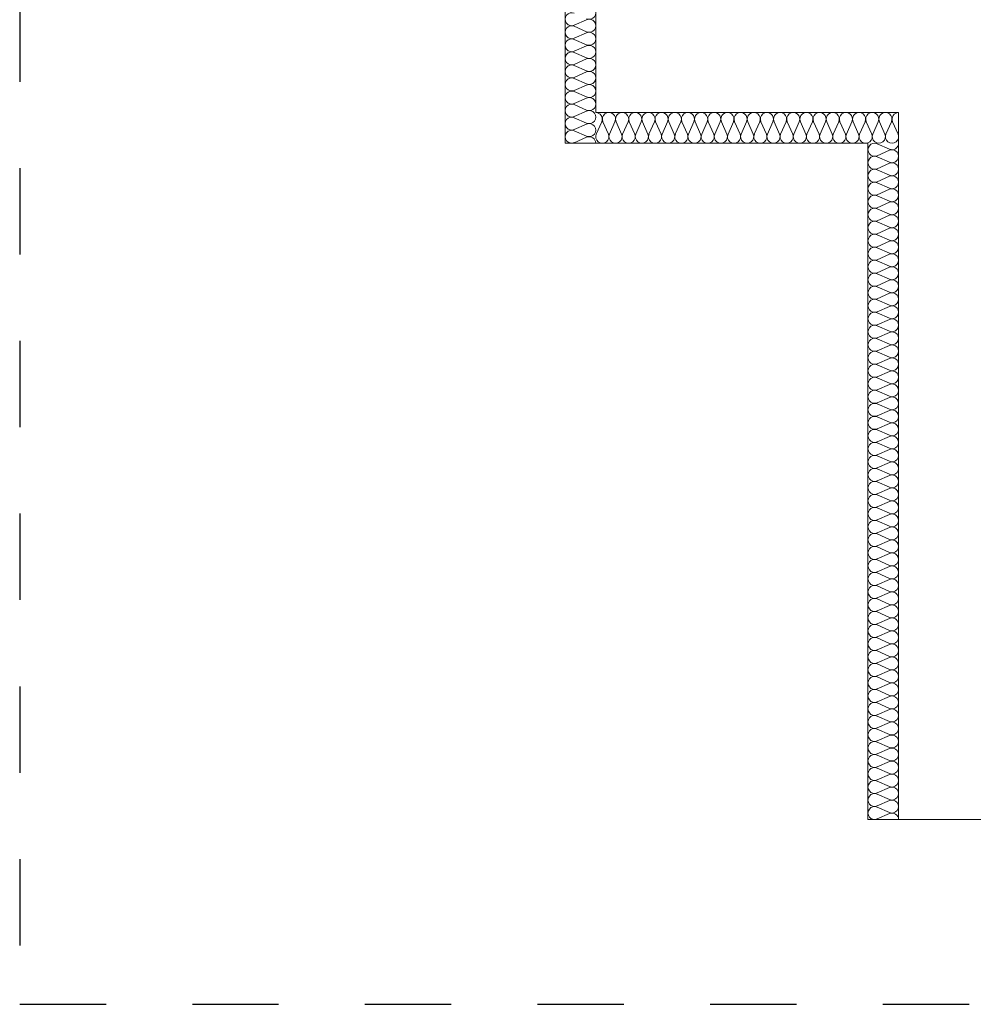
# Model space of a CAD drawing. Extents: x -528673 to -468586, y 24609 to 131944.
# Tile 31 of 87: x -493904 to -490786, y 57471 to 60688. Entities that reach past the tile are written whole.
import ezdxf

# ---------------------------------------------------------------- set-up
doc = ezdxf.new("R2010")
doc.units = 0
doc.header["$MEASUREMENT"] = 0
doc.linetypes.add('Dashed', pattern=[564.444447, 282.222223, -282.222223])
doc.layers.add('#PODKŁAD', color=252, linetype='Continuous')
doc.layers.add('Inwent Izolacje', color=252, linetype='Continuous')
for name, color, linetype, lineweight in [('Inwent Izolacje_Nr_Pióra__2', 252, 'Continuous', 13), ('INWENT.ŚCIANY_Nr_Pióra__1', 252, 'Continuous', 25), ('INWENT.ŚCIANY_Nr_Pióra__20', 252, 'Continuous', 60), ('INWENT.ŚCIANY_Nr_Pióra__3', 252, 'Continuous', 13)]:
    doc.layers.add(name, color=color, linetype=linetype, lineweight=lineweight)

# ---------------------------------------------------------------- blocks, each defined once
blk = doc.blocks.new('Izolacja cieplna 14_215', base_point=(-491030.2, 58074.5))
at = {"layer": 'Inwent Izolacje_Nr_Pióra__2', "linetype": 'Continuous'}
for p, q in [((-491060, 60265.1), (-491100.4, 60282.8)), ((-491100.4, 60243.8), (-491060, 60261.5)), ((-491060, 60222.6), (-491100.4, 60240.3)), ((-491100.4, 60201.3), (-491060, 60219)), ((-491060, 60180.1), (-491100.4, 60197.8)), ((-491100.4, 60158.8), (-491060, 60176.5)), ((-491060, 60137.6), (-491100.4, 60155.3)), ((-491100.4, 60116.3), (-491060, 60134)), ((-491060, 60095.1), (-491100.4, 60112.8)), ((-491100.4, 60073.8), (-491060, 60091.5)), ((-491060, 60052.6), (-491100.4, 60070.3)), ((-491100.4, 60031.3), (-491060, 60049)), ((-491060, 60010.1), (-491100.4, 60027.8)), ((-491100.4, 59988.8), (-491060, 60006.5)), ((-491060, 59967.6), (-491100.4, 59985.3)), ((-491100.4, 59946.3), (-491060, 59964)), ((-491060, 59925.1), (-491100.4, 59942.8)), ((-491100.4, 59903.8), (-491060, 59921.5)), ((-491060, 59882.6), (-491100.4, 59900.3)), ((-491100.4, 59861.3), (-491060, 59879)), ((-491060, 59840.1), (-491100.4, 59857.8)), ((-491100.4, 59818.8), (-491060, 59836.5)), ((-491060, 59797.6), (-491100.4, 59815.3)), ((-491100.4, 59776.3), (-491060, 59794)), ((-491060, 59755.1), (-491100.4, 59772.8)), ((-491100.4, 59733.8), (-491060, 59751.5)), ((-491060, 59712.6), (-491100.4, 59730.3)), ((-491100.4, 59691.3), (-491060, 59709)), ((-491060, 59670.1), (-491100.4, 59687.8)), ((-491100.4, 59648.8), (-491060, 59666.5)), ((-491060, 59627.6), (-491100.4, 59645.3)), ((-491100.4, 59606.3), (-491060, 59624)), ((-491060, 59585.1), (-491100.4, 59602.8)), ((-491100.4, 59563.8), (-491060, 59581.5)), ((-491060, 59542.6), (-491100.4, 59560.3)), ((-491100.4, 59521.3), (-491060, 59539)), ((-491060, 59500.1), (-491100.4, 59517.8)), ((-491100.4, 59478.8), (-491060, 59496.5)), ((-491060, 59457.6), (-491100.4, 59475.3)), ((-491100.4, 59436.3), (-491060, 59454)), ((-491060, 59415.1), (-491100.4, 59432.8)), ((-491100.4, 59393.8), (-491060, 59411.5)), ((-491060, 59372.6), (-491100.4, 59390.3)), ((-491100.4, 59351.3), (-491060, 59369)), ((-491060, 59330.1), (-491100.4, 59347.8)), ((-491100.4, 59308.8), (-491060, 59326.5)), ((-491060, 59287.6), (-491100.4, 59305.3)), ((-491100.4, 59266.3), (-491060, 59284)), ((-491060, 59245.1), (-491100.4, 59262.8)), ((-491100.4, 59223.8), (-491060, 59241.5)), ((-491060, 59202.6), (-491100.4, 59220.3)), ((-491100.4, 59181.3), (-491060, 59199)), ((-491060, 59160.1), (-491100.4, 59177.8)), ((-491100.4, 59138.8), (-491060, 59156.5)), ((-491060, 59117.6), (-491100.4, 59135.3)), ((-491100.4, 59096.3), (-491060, 59114)), ((-491060, 59075.1), (-491100.4, 59092.8)), ((-491100.4, 59053.8), (-491060, 59071.5)), ((-491060, 59032.6), (-491100.4, 59050.3)), ((-491100.4, 59011.3), (-491060, 59029)), ((-491060, 58990.1), (-491100.4, 59007.8)), ((-491100.4, 58968.8), (-491060, 58986.5)), ((-491060, 58947.6), (-491100.4, 58965.3)), ((-491100.4, 58926.3), (-491060, 58944)), ((-491060, 58905.1), (-491100.4, 58922.8)), ((-491100.4, 58883.8), (-491060, 58901.5)), ((-491060, 58862.6), (-491100.4, 58880.3)), ((-491100.4, 58841.3), (-491060, 58859)), ((-491060, 58820.1), (-491100.4, 58837.8)), ((-491100.4, 58798.8), (-491060, 58816.5)), ((-491060, 58777.6), (-491100.4, 58795.3)), ((-491100.4, 58756.3), (-491060, 58774)), ((-491060, 58735.1), (-491100.4, 58752.8)), ((-491100.4, 58713.8), (-491060, 58731.5)), ((-491060, 58692.6), (-491100.4, 58710.3)), ((-491100.4, 58671.3), (-491060, 58689)), ((-491060, 58650.1), (-491100.4, 58667.8)), ((-491100.4, 58628.8), (-491060, 58646.5)), ((-491060, 58607.6), (-491100.4, 58625.3)), ((-491100.4, 58586.3), (-491060, 58604)), ((-491060, 58565.1), (-491100.4, 58582.8)), ((-491100.4, 58543.8), (-491060, 58561.5)), ((-491060, 58522.6), (-491100.4, 58540.3)), ((-491100.4, 58501.3), (-491060, 58519)), ((-491060, 58480.1), (-491100.4, 58497.8)), ((-491100.4, 58458.8), (-491060, 58476.5)), ((-491060, 58437.6), (-491100.4, 58455.3)), ((-491100.4, 58416.3), (-491060, 58434)), ((-491060, 58395.1), (-491100.4, 58412.8)), ((-491100.4, 58373.8), (-491060, 58391.5)), ((-491060, 58352.6), (-491100.4, 58370.3)), ((-491100.4, 58331.3), (-491060, 58349)), ((-491060, 58310.1), (-491100.4, 58327.8)), ((-491100.4, 58288.8), (-491060, 58306.5)), ((-491060, 58267.6), (-491100.4, 58285.3)), ((-491100.4, 58246.3), (-491060, 58264)), ((-491060, 58225.1), (-491100.4, 58242.8)), ((-491100.4, 58203.8), (-491060, 58221.5)), ((-491060, 58182.6), (-491100.4, 58200.3)), ((-491100.4, 58161.3), (-491060, 58179)), ((-491060, 58140.1), (-491100.4, 58157.8)), ((-491100.4, 58118.8), (-491060, 58136.5)), ((-491060, 58097.6), (-491100.4, 58115.3)), ((-491100.4, 58076.3), (-491060, 58094))]:
    blk.add_line(p, q, dxfattribs=at)
for centre, start_param, end_param in [((-491108.9, 60263.3), 4.299595, 8.266775), ((-491051.5, 60284.5), 1.158004, 3.141593), ((-491051.5, 60242), 1.158004, 5.125183), ((-491108.9, 60220.8), 4.299595, 8.266775), ((-491108.9, 60178.3), 4.299595, 8.266775), ((-491051.5, 60199.5), 1.158004, 5.125183), ((-491051.5, 60157), 1.158004, 5.125183), ((-491108.9, 60135.8), 4.299595, 8.266775), ((-491051.5, 60114.5), 1.158004, 5.125183), ((-491108.9, 60093.3), 4.299595, 8.266775), ((-491108.9, 60050.8), 4.299595, 8.266775), ((-491051.5, 60072), 1.158004, 5.125183), ((-491051.5, 60029.5), 1.158004, 5.125183), ((-491108.9, 60008.3), 4.299595, 8.266775), ((-491051.5, 59987), 1.158004, 5.125183), ((-491108.9, 59965.8), 4.299595, 8.266775), ((-491108.9, 59923.3), 4.299595, 8.266775), ((-491051.5, 59944.5), 1.158004, 5.125183), ((-491051.5, 59902), 1.158004, 5.125183), ((-491108.9, 59880.8), 4.299595, 8.266775), ((-491051.5, 59859.5), 1.158004, 5.125183), ((-491108.9, 59838.3), 4.299595, 8.266775), ((-491108.9, 59795.8), 4.299595, 8.266775), ((-491051.5, 59817), 1.158004, 5.125183), ((-491051.5, 59774.5), 1.158004, 5.125183), ((-491108.9, 59753.3), 4.299595, 8.266775), ((-491051.5, 59732), 1.158004, 5.125183), ((-491108.9, 59710.8), 4.299595, 8.266775), ((-491108.9, 59668.3), 4.299595, 8.266775), ((-491051.5, 59689.5), 1.158004, 5.125183), ((-491051.5, 59647), 1.158004, 5.125183), ((-491108.9, 59625.8), 4.299595, 8.266775), ((-491051.5, 59604.5), 1.158004, 5.125183), ((-491108.9, 59583.3), 4.299595, 8.266775), ((-491108.9, 59540.8), 4.299595, 8.266775), ((-491051.5, 59562), 1.158004, 5.125183), ((-491051.5, 59519.5), 1.158004, 5.125183), ((-491108.9, 59498.3), 4.299595, 8.266775), ((-491051.5, 59477), 1.158004, 5.125183), ((-491108.9, 59455.8), 4.299595, 8.266775), ((-491108.9, 59413.3), 4.299595, 8.266775), ((-491051.5, 59434.5), 1.158004, 5.125183), ((-491051.5, 59392), 1.158004, 5.125183), ((-491108.9, 59370.8), 4.299595, 8.266775), ((-491051.5, 59349.5), 1.158004, 5.125183), ((-491108.9, 59328.3), 4.299595, 8.266775), ((-491108.9, 59285.8), 4.299595, 8.266775), ((-491051.5, 59307), 1.158004, 5.125183), ((-491108.9, 59243.3), 4.299595, 8.266775), ((-491051.5, 59264.5), 1.158004, 5.125183), ((-491051.5, 59222), 1.158004, 5.125183), ((-491108.9, 59200.8), 4.299595, 8.266775), ((-491051.5, 59179.5), 1.158004, 5.125183), ((-491108.9, 59158.3), 4.299595, 8.266775), ((-491108.9, 59115.8), 4.299595, 8.266775), ((-491051.5, 59137), 1.158004, 5.125183), ((-491051.5, 59094.5), 1.158004, 5.125183), ((-491108.9, 59073.3), 4.299595, 8.266775), ((-491051.5, 59052), 1.158004, 5.125183), ((-491108.9, 59030.8), 4.299595, 8.266775), ((-491108.9, 58988.3), 4.299595, 8.266775), ((-491051.5, 59009.5), 1.158004, 5.125183), ((-491051.5, 58967), 1.158004, 5.125183), ((-491108.9, 58945.8), 4.299595, 8.266775), ((-491051.5, 58924.5), 1.158004, 5.125183), ((-491108.9, 58903.3), 4.299595, 8.266775), ((-491108.9, 58860.8), 4.299595, 8.266775), ((-491051.5, 58882), 1.158004, 5.125183), ((-491051.5, 58839.5), 1.158004, 5.125183), ((-491108.9, 58818.3), 4.299595, 8.266775), ((-491051.5, 58797), 1.158004, 5.125183), ((-491108.9, 58775.8), 4.299595, 8.266775), ((-491108.9, 58733.3), 4.299595, 8.266775), ((-491051.5, 58754.5), 1.158004, 5.125183), ((-491051.5, 58712), 1.158004, 5.125183), ((-491108.9, 58690.8), 4.299595, 8.266775), ((-491051.5, 58669.5), 1.158004, 5.125183), ((-491108.9, 58648.3), 4.299595, 8.266775), ((-491108.9, 58605.8), 4.299595, 8.266775), ((-491051.5, 58627), 1.158004, 5.125183), ((-491051.5, 58584.5), 1.158004, 5.125183), ((-491108.9, 58563.3), 4.299595, 8.266775), ((-491051.5, 58542), 1.158004, 5.125183), ((-491108.9, 58520.8), 4.299595, 8.266775), ((-491108.9, 58478.3), 4.299595, 8.266775), ((-491051.5, 58499.5), 1.158004, 5.125183), ((-491051.5, 58457), 1.158004, 5.125183), ((-491108.9, 58435.8), 4.299595, 8.266775), ((-491051.5, 58414.5), 1.158004, 5.125183), ((-491108.9, 58393.3), 4.299595, 8.266775), ((-491108.9, 58350.8), 4.299595, 8.266775), ((-491051.5, 58372), 1.158004, 5.125183), ((-491051.5, 58329.5), 1.158004, 5.125183), ((-491108.9, 58308.3), 4.299595, 8.266775), ((-491051.5, 58287), 1.158004, 5.125183), ((-491108.9, 58265.8), 4.299595, 8.266775), ((-491108.9, 58223.3), 4.299595, 8.266775), ((-491051.5, 58244.5), 1.158004, 5.125183), ((-491051.5, 58202), 1.158004, 5.125183), ((-491108.9, 58180.8), 4.299595, 8.266775), ((-491051.5, 58159.5), 1.158004, 5.125183), ((-491108.9, 58138.3), 4.299595, 8.266775), ((-491051.5, 58117), 1.158004, 5.125183), ((-491108.9, 58095.8), 4.299595, 8.266775), ((-491051.5, 58074.5), 3.141593, 5.125182)]:
    blk.add_ellipse(centre, major_axis=(-21.3, 0), ratio=0.999163, start_param=start_param, end_param=end_param, dxfattribs=at)
blk = doc.blocks.new('Izolacja cieplna 14_216', base_point=(-491030.2, 60384.5))
at = {"layer": 'Inwent Izolacje_Nr_Pióra__2', "linetype": 'Continuous'}
for p, q in [((-492000.5, 60354.7), (-492018.4, 60314.3)), ((-491979, 60314.3), (-491996.9, 60354.7)), ((-491957.4, 60354.7), (-491975.3, 60314.3)), ((-491935.9, 60314.3), (-491953.8, 60354.7)), ((-491914.4, 60354.7), (-491932.3, 60314.3)), ((-491892.9, 60314.3), (-491910.8, 60354.7)), ((-491871.3, 60354.7), (-491889.2, 60314.3)), ((-491849.8, 60314.3), (-491867.7, 60354.7)), ((-491828.3, 60354.7), (-491846.2, 60314.3)), ((-491806.8, 60314.3), (-491824.7, 60354.7)), ((-491785.3, 60354.7), (-491803.2, 60314.3)), ((-491763.7, 60314.3), (-491781.6, 60354.7)), ((-491742.2, 60354.7), (-491760.1, 60314.3)), ((-491720.7, 60314.3), (-491738.6, 60354.7)), ((-491699.2, 60354.7), (-491717.1, 60314.3)), ((-491677.6, 60314.3), (-491695.6, 60354.7)), ((-491656.1, 60354.7), (-491674, 60314.3)), ((-491634.6, 60314.3), (-491652.5, 60354.7)), ((-491613.1, 60354.7), (-491631, 60314.3)), ((-491591.6, 60314.3), (-491609.5, 60354.7)), ((-491570, 60354.7), (-491587.9, 60314.3)), ((-491548.5, 60314.3), (-491566.4, 60354.7)), ((-491527, 60354.7), (-491544.9, 60314.3)), ((-491505.5, 60314.3), (-491523.4, 60354.7)), ((-491483.9, 60354.7), (-491501.9, 60314.3)), ((-491462.4, 60314.3), (-491480.3, 60354.7)), ((-491440.9, 60354.7), (-491458.8, 60314.3)), ((-491419.4, 60314.3), (-491437.3, 60354.7)), ((-491397.9, 60354.7), (-491415.8, 60314.3)), ((-491376.3, 60314.3), (-491394.2, 60354.7)), ((-491354.8, 60354.7), (-491372.7, 60314.3)), ((-491333.3, 60314.3), (-491351.2, 60354.7)), ((-491311.8, 60354.7), (-491329.7, 60314.3)), ((-491290.3, 60314.3), (-491308.2, 60354.7)), ((-491268.7, 60354.7), (-491286.6, 60314.3)), ((-491247.2, 60314.3), (-491265.1, 60354.7)), ((-491225.7, 60354.7), (-491243.6, 60314.3)), ((-491204.2, 60314.3), (-491222.1, 60354.7)), ((-491182.6, 60354.7), (-491200.6, 60314.3)), ((-491161.1, 60314.3), (-491179, 60354.7)), ((-491139.6, 60354.7), (-491157.5, 60314.3)), ((-491118.1, 60314.3), (-491136, 60354.7)), ((-491096.6, 60354.7), (-491114.5, 60314.3)), ((-491075, 60314.3), (-491092.9, 60354.7)), ((-491053.5, 60354.7), (-491071.4, 60314.3)), ((-491032, 60314.3), (-491049.9, 60354.7))]:
    blk.add_line(p, q, dxfattribs=at)
for centre, start_param, end_param in [((-492020.2, 60363.3), 2.7288, 4.712389), ((-491977.1, 60363.3), 2.7288, 6.695979), ((-491934.1, 60363.3), 2.7288, 6.695979), ((-491891.1, 60363.3), 2.7288, 6.695979), ((-491848, 60363.3), 2.7288, 6.695979), ((-491805, 60363.3), 2.7288, 6.695979), ((-491761.9, 60363.3), 2.7288, 6.695979), ((-491718.9, 60363.3), 2.7288, 6.695979), ((-491675.8, 60363.3), 2.7288, 6.695979), ((-491632.8, 60363.3), 2.7288, 6.695979), ((-491589.8, 60363.3), 2.7288, 6.695979), ((-491546.7, 60363.3), 2.7288, 6.695979), ((-491503.7, 60363.3), 2.7288, 6.695979), ((-491460.6, 60363.3), 2.7288, 6.695979), ((-491417.6, 60363.3), 2.7288, 6.695979), ((-491374.5, 60363.3), 2.7288, 6.695979), ((-491331.5, 60363.3), 2.7288, 6.695979), ((-491288.4, 60363.3), 2.7288, 6.695979), ((-491245.4, 60363.3), 2.7288, 6.695979), ((-491202.4, 60363.3), 2.7288, 6.695979), ((-491159.3, 60363.3), 2.7288, 6.695979), ((-491116.3, 60363.3), 2.7288, 6.695979), ((-491073.2, 60363.3), 2.7288, 6.695979), ((-491030.2, 60363.3), 4.712389, 6.695979), ((-491998.7, 60305.8), 5.870392, 9.837571), ((-491955.6, 60305.8), 5.870392, 9.837571), ((-491912.6, 60305.8), 5.870392, 9.837571), ((-491869.5, 60305.8), 5.870392, 9.837571), ((-491826.5, 60305.8), 5.870392, 9.837571), ((-491783.4, 60305.8), 5.870392, 9.837571), ((-491740.4, 60305.8), 5.870392, 9.837571), ((-491697.4, 60305.8), 5.870392, 9.837571), ((-491654.3, 60305.8), 5.870392, 9.837571), ((-491611.3, 60305.8), 5.870392, 9.837571), ((-491568.2, 60305.8), 5.870392, 9.837571), ((-491525.2, 60305.8), 5.870392, 9.837571), ((-491482.1, 60305.8), 5.870392, 9.837571), ((-491439.1, 60305.8), 5.870392, 9.837571), ((-491396.1, 60305.8), 5.870392, 9.837571), ((-491353, 60305.8), 5.870392, 9.837571), ((-491310, 60305.8), 5.870392, 9.837571), ((-491266.9, 60305.8), 5.870392, 9.837571), ((-491223.9, 60305.8), 5.870392, 9.837571), ((-491180.8, 60305.8), 5.870392, 9.837571), ((-491137.8, 60305.8), 5.870392, 9.837571), ((-491094.8, 60305.8), 5.870392, 9.837571), ((-491051.7, 60305.8), 5.870392, 9.837571)]:
    blk.add_ellipse(centre, major_axis=(-21.5, 0), ratio=0.988201, start_param=start_param, end_param=end_param, dxfattribs=at)
blk = doc.blocks.new('Izolacja cieplna 14_217', base_point=(-492020.2, 60284.5))
at = {"layer": 'Inwent Izolacje_Nr_Pióra__2', "linetype": 'Continuous'}
for p, q in [((-492090.4, 60670.2), (-492050, 60687.9)), ((-492050, 60648.8), (-492090.4, 60666.6)), ((-492090.4, 60627.5), (-492050, 60645.3)), ((-492050, 60606.2), (-492090.4, 60623.9)), ((-492090.4, 60584.9), (-492050, 60602.6)), ((-492050, 60563.5), (-492090.4, 60581.3)), ((-492090.4, 60542.2), (-492050, 60560)), ((-492050, 60520.9), (-492090.4, 60538.6)), ((-492090.4, 60499.6), (-492050, 60517.3)), ((-492050, 60478.2), (-492090.4, 60496)), ((-492090.4, 60456.9), (-492050, 60474.7)), ((-492050, 60435.6), (-492090.4, 60453.3)), ((-492090.4, 60414.3), (-492050, 60432)), ((-492050, 60393), (-492090.4, 60410.7)), ((-492090.4, 60371.6), (-492050, 60389.4)), ((-492050, 60350.3), (-492090.4, 60368)), ((-492090.4, 60329), (-492050, 60346.7)), ((-492050, 60307.7), (-492090.4, 60325.4)), ((-492090.4, 60286.3), (-492050, 60304.1))]:
    blk.add_line(p, q, dxfattribs=at)
for centre, start_param, end_param in [((-492041.5, 60711), 2.7288, 6.695979), ((-492098.9, 60689.7), 5.870392, 9.837571), ((-492041.5, 60668.4), 2.7288, 6.695979), ((-492098.9, 60647.1), 5.870392, 9.837571), ((-492098.9, 60604.4), 5.870392, 9.837571), ((-492041.5, 60625.7), 2.7288, 6.695979), ((-492041.5, 60583.1), 2.7288, 6.695979), ((-492098.9, 60561.8), 5.870392, 9.837571), ((-492041.5, 60540.4), 2.7288, 6.695979), ((-492098.9, 60519.1), 5.870392, 9.837571), ((-492041.5, 60497.8), 2.7288, 6.695979), ((-492098.9, 60476.5), 5.870392, 9.837571), ((-492098.9, 60433.8), 5.870392, 9.837571), ((-492041.5, 60455.1), 2.7288, 6.695979), ((-492041.5, 60412.5), 2.7288, 6.695979), ((-492098.9, 60391.2), 5.870392, 9.837571), ((-492041.5, 60369.8), 2.7288, 6.695979), ((-492098.9, 60348.5), 5.870392, 9.837571), ((-492098.9, 60305.9), 5.870392, 9.837571), ((-492041.5, 60327.2), 2.7288, 6.695979), ((-492041.5, 60284.5), 4.712389, 6.695979)]:
    blk.add_ellipse(centre, major_axis=(0, 21.3), ratio=0.997341, start_param=start_param, end_param=end_param, dxfattribs=at)
blk = doc.blocks.new('PIĘTRO')
at = {"layer": 'INWENT.ŚCIANY_Nr_Pióra__1', "color": 252, "linetype": 'Continuous', "lineweight": 15}
for p, q in [((-492020.2, 66624.5), (-492020.2, 60384.5)), ((-492020.2, 60384.5), (-491030.2, 60384.5)), ((-491030.2, 60384.5), (-491030.2, 58074.5)), ((-491030.2, 58074.5), (-490720.2, 58074.5))]:
    blk.add_line(p, q, dxfattribs=at)
at = {"layer": 'INWENT.ŚCIANY_Nr_Pióra__20', "color": 252, "linetype": 'Dashed', "lineweight": 30}
for p, q in [((-493903.7, 69234.2), (-493903.7, 57470.7)), ((-493903.7, 57470.7), (-469728.7, 57470.7))]:
    blk.add_line(p, q, dxfattribs=at)
at = {"layer": 'INWENT.ŚCIANY_Nr_Pióra__3', "color": 252, "linetype": 'Continuous', "lineweight": 15}
for p, q in [((-492120.2, 60284.5), (-492120.2, 66724.5)), ((-491130.2, 60284.5), (-492120.2, 60284.5)), ((-491130.2, 58074.5), (-491130.2, 60284.5)), ((-491130.2, 58074.5), (-491030.2, 58074.5))]:
    blk.add_line(p, q, dxfattribs=at)
at = {"layer": 'Inwent Izolacje', "color": 252, "linetype": 'Continuous', "lineweight": 15}
for name, p in [('Izolacja cieplna 14_217', (-492020.2, 60284.5)), ('Izolacja cieplna 14_216', (-491030.2, 60384.5)), ('Izolacja cieplna 14_215', (-491030.2, 58074.5))]:
    blk.add_blockref(name, p, dxfattribs=at)

msp = doc.modelspace()

# ---------------------------------------------------------------- block references
at = {"layer": '#PODKŁAD'}
msp.add_blockref('PIĘTRO', (0, 0), dxfattribs=at)

doc.saveas('drawing.dxf')
